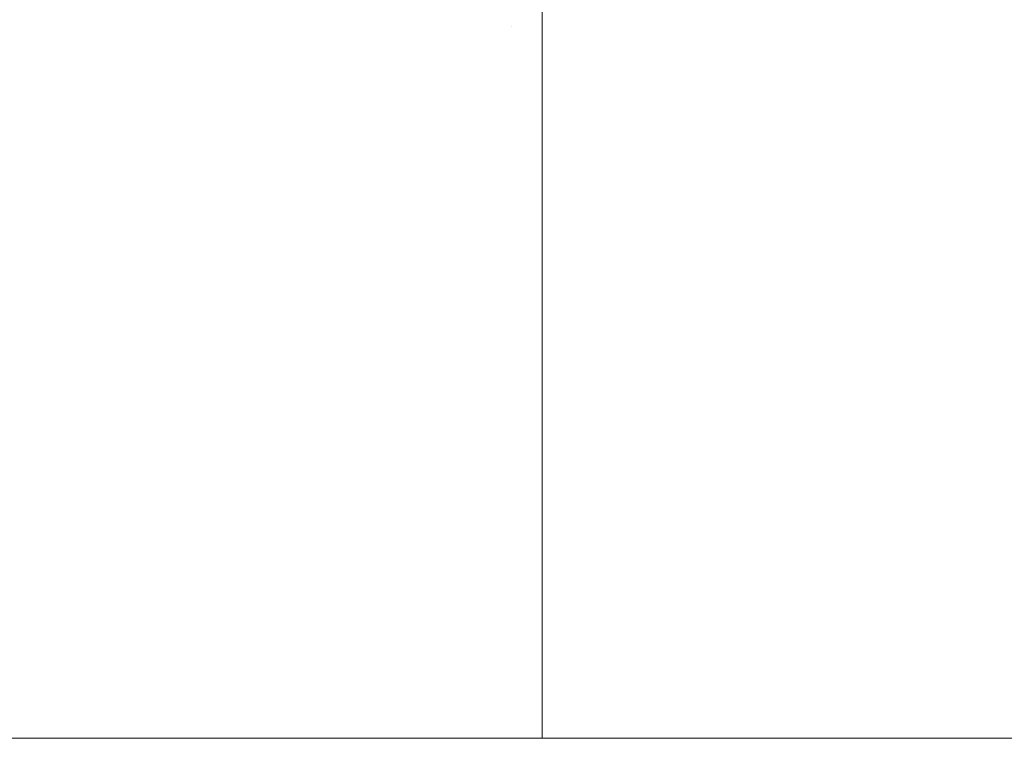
# Model space of a CAD drawing. Header units: centimetres. Extents: x -26 to 27.3, y -23.4 to -21.6.
# Tile 150 of 206: x 9.4905 to 9.526, y -21.6599 to -21.634. Entities that reach past the tile are written whole.
import ezdxf

# ---------------------------------------------------------------- set-up
doc = ezdxf.new("R2010")
doc.units = ezdxf.units.CM
doc.header["$LTSCALE"] = 2.54
doc.layers.add('Lucido design-1', color=7, linetype='Continuous')

# ---------------------------------------------------------------- blocks, each defined once
blk = doc.blocks.new('Gruppo-4-1')
at = {"color": 7, "linetype": 'Continuous', "lineweight": 9}
for points, invisible_edges in [([(9.492651, -21.63096, -10.176248), (9.493929, -21.630259, -10.176248), (9.495694, -21.63365, -10.177517), (9.494563, -21.634271, -10.177517)], 15), ([(9.505492, -21.630561, -10.177517), (9.506775, -21.630421, -10.177517), (9.507112, -21.634272, -10.178629), (9.505997, -21.634395, -10.178629)], 15), ([(9.506775, -21.630421, -10.177517), (9.508063, -21.630336, -10.177517), (9.508231, -21.634199, -10.178629), (9.507112, -21.634272, -10.178629)], 15), ([(9.508231, -21.634199, -10.178629), (9.508063, -21.630336, -10.177517), (9.509353, -21.630308, -10.177517), (9.509353, -21.634007, -10.178581)], 11), ([(27.209353, -21.630308, -10.177517), (27.209353, -21.634007, -10.178581), (9.509353, -21.634007, -10.178581), (9.509353, -21.630308, -10.177517)], 10), ([(-25.890647, -21.630601, -9.386376), (-25.890647, -21.63401, -9.385412), (27.209353, -21.63401, -9.385412), (27.209353, -21.630601, -9.386376)], 10), ([(9.502951, -21.631009, -10.177517), (9.504216, -21.630757, -10.177517), (9.504888, -21.634565, -10.178629), (9.503788, -21.634784, -10.178629)], 15), ([(9.504216, -21.630757, -10.177517), (9.505492, -21.630561, -10.177517), (9.505997, -21.634395, -10.178629), (9.504888, -21.634565, -10.178629)], 15), ([(9.491405, -21.631716, -10.176248), (9.492651, -21.63096, -10.176248), (9.494563, -21.634271, -10.177517), (9.49346, -21.63494, -10.177517)], 15), ([(9.501697, -21.631316, -10.177517), (9.502951, -21.631009, -10.177517), (9.503788, -21.634784, -10.178629), (9.502698, -21.635051, -10.178629)], 15), ([(9.500458, -21.631677, -10.177517), (9.501697, -21.631316, -10.177517), (9.502698, -21.635051, -10.178629), (9.501621, -21.635365, -10.178629)], 15), ([(9.490194, -21.632526, -10.176248), (9.491405, -21.631716, -10.176248), (9.49346, -21.63494, -10.177517), (9.492387, -21.635657, -10.177517)], 15), ([(9.499236, -21.632092, -10.177517), (9.500458, -21.631677, -10.177517), (9.501621, -21.635365, -10.178629), (9.500558, -21.635725, -10.178629)], 15), ([(9.498033, -21.63256, -10.177517), (9.499236, -21.632092, -10.177517), (9.500558, -21.635725, -10.178629), (9.499513, -21.636132, -10.178629)], 15), ([(9.489018, -21.633387, -10.176248), (9.490194, -21.632526, -10.176248), (9.492387, -21.635657, -10.177517), (9.491346, -21.636421, -10.177517)], 15), ([(9.496852, -21.633079, -10.177517), (9.498033, -21.63256, -10.177517), (9.499513, -21.636132, -10.178629), (9.498486, -21.636584, -10.178629)], 15), ([(9.495694, -21.63365, -10.177517), (9.496852, -21.633079, -10.177517), (9.498486, -21.636584, -10.178629), (9.49748, -21.63708, -10.178629)], 15), ([(9.487882, -21.6343, -10.176248), (9.489018, -21.633387, -10.176248), (9.491346, -21.636421, -10.177517), (9.490339, -21.637228, -10.177517)], 15), ([(9.494563, -21.634271, -10.177517), (9.495694, -21.63365, -10.177517), (9.49748, -21.63708, -10.178629), (9.496496, -21.63762, -10.178629)], 15), ([(27.209353, -21.634724, -9.38521), (27.209353, -21.63401, -9.385412), (-25.890647, -21.63401, -9.385412), (-25.890647, -21.634724, -9.38521)], 10), ([(9.49346, -21.63494, -10.177517), (9.494563, -21.634271, -10.177517), (9.496496, -21.63762, -10.178629), (9.495537, -21.638202, -10.178629)], 15), ([(9.505997, -21.634395, -10.178629), (9.507112, -21.634272, -10.178629), (9.507452, -21.638161, -10.179584), (9.506506, -21.638265, -10.179584)], 15), ([(9.507112, -21.634272, -10.178629), (9.508231, -21.634199, -10.178629), (9.508402, -21.638099, -10.179584), (9.507452, -21.638161, -10.179584)], 15), ([(9.509353, -21.634007, -10.178581), (9.509353, -21.634175, -10.178629), (9.508231, -21.634199, -10.178629)], 10), ([(9.508231, -21.634199, -10.178629), (9.509353, -21.634175, -10.178629), (9.509353, -21.638078, -10.179584), (9.508402, -21.638099, -10.179584)], 13), ([(9.509353, -21.634175, -10.178629), (9.509353, -21.634007, -10.178581), (27.209353, -21.634007, -10.178581), (27.209353, -21.634175, -10.178629)], 10), ([(9.509353, -21.638078, -10.179584), (9.509353, -21.634175, -10.178629), (27.209353, -21.634175, -10.178629), (27.209353, -21.638078, -10.179584)], 10), ([(9.503788, -21.634784, -10.178629), (9.504888, -21.634565, -10.178629), (9.505566, -21.638409, -10.179584), (9.504632, -21.638595, -10.179584)], 15), ([(9.504888, -21.634565, -10.178629), (9.505997, -21.634395, -10.178629), (9.506506, -21.638265, -10.179584), (9.505566, -21.638409, -10.179584)], 15), ([(-25.890647, -21.634724, -9.38521), (-25.890647, -21.638247, -9.384374), (27.209353, -21.638247, -9.384374), (27.209353, -21.634724, -9.38521)], 10), ([(9.492387, -21.635657, -10.177517), (9.49346, -21.63494, -10.177517), (9.495537, -21.638202, -10.178629), (9.494604, -21.638825, -10.178629)], 15), ([(9.501621, -21.635365, -10.178629), (9.502698, -21.635051, -10.178629), (9.503708, -21.638821, -10.179584), (9.502795, -21.639087, -10.179584)], 15), ([(9.502698, -21.635051, -10.178629), (9.503788, -21.634784, -10.178629), (9.504632, -21.638595, -10.179584), (9.503708, -21.638821, -10.179584)], 15), ([(9.500558, -21.635725, -10.178629), (9.501621, -21.635365, -10.178629), (9.502795, -21.639087, -10.179584), (9.501894, -21.639393, -10.179584)], 15), ([(9.491346, -21.636421, -10.177517), (9.492387, -21.635657, -10.177517), (9.494604, -21.638825, -10.178629), (9.4937, -21.639488, -10.178629)], 15), ([(9.499513, -21.636132, -10.178629), (9.500558, -21.635725, -10.178629), (9.501894, -21.639393, -10.179584), (9.501007, -21.639738, -10.179584)], 15), ([(9.490339, -21.637228, -10.177517), (9.491346, -21.636421, -10.177517), (9.4937, -21.639488, -10.178629), (9.492825, -21.64019, -10.178629)], 15), ([(9.498486, -21.636584, -10.178629), (9.499513, -21.636132, -10.178629), (9.501007, -21.639738, -10.179584), (9.500136, -21.640121, -10.179584)], 15), ([(9.49748, -21.63708, -10.178629), (9.498486, -21.636584, -10.178629), (9.500136, -21.640121, -10.179584), (9.499282, -21.640542, -10.179584)], 15), ([(9.496496, -21.63762, -10.178629), (9.49748, -21.63708, -10.178629), (9.499282, -21.640542, -10.179584), (9.498448, -21.641, -10.179584)], 15), ([(9.489369, -21.638079, -10.177517), (9.490339, -21.637228, -10.177517), (9.492825, -21.64019, -10.178629), (9.491981, -21.64093, -10.178629)], 15), ([(9.495537, -21.638202, -10.178629), (9.496496, -21.63762, -10.178629), (9.498448, -21.641, -10.179584), (9.497634, -21.641494, -10.179584)], 15), ([(27.209353, -21.638899, -9.384219), (27.209353, -21.638247, -9.384374), (-25.890647, -21.638247, -9.384374), (-25.890647, -21.638899, -9.384219)], 10), ([(9.488437, -21.638972, -10.177517), (9.489369, -21.638079, -10.177517), (9.491981, -21.64093, -10.178629), (9.491171, -21.641706, -10.178629)], 15), ([(9.494604, -21.638825, -10.178629), (9.495537, -21.638202, -10.178629), (9.497634, -21.641494, -10.179584), (9.496843, -21.642022, -10.179584)], 15), ([(9.506506, -21.638265, -10.179584), (9.507452, -21.638161, -10.179584), (9.507795, -21.64208, -10.180381), (9.50702, -21.642164, -10.180381)], 15), ([(9.507452, -21.638161, -10.179584), (9.508402, -21.638099, -10.179584), (9.508573, -21.642029, -10.180381), (9.507795, -21.64208, -10.180381)], 15), ([(9.508402, -21.638099, -10.179584), (9.509353, -21.638078, -10.179584), (9.509353, -21.638245, -10.179618)], 9), ([(9.509353, -21.638245, -10.179618), (9.509353, -21.642011, -10.180381), (9.508573, -21.642029, -10.180381), (9.508402, -21.638099, -10.179584)], 14), ([(27.209353, -21.638078, -10.179584), (27.209353, -21.638245, -10.179618), (9.509353, -21.638245, -10.179618), (9.509353, -21.638078, -10.179584)], 10), ([(9.509353, -21.642011, -10.180381), (9.509353, -21.638245, -10.179618), (27.209353, -21.638245, -10.179618), (27.209353, -21.642011, -10.180381)], 10), ([(9.503708, -21.638821, -10.179584), (9.504632, -21.638595, -10.179584), (9.505484, -21.642435, -10.180381), (9.504726, -21.642621, -10.180381)], 15), ([(9.504632, -21.638595, -10.179584), (9.505566, -21.638409, -10.179584), (9.506249, -21.642283, -10.180381), (9.505484, -21.642435, -10.180381)], 15), ([(9.505566, -21.638409, -10.179584), (9.506506, -21.638265, -10.179584), (9.50702, -21.642164, -10.180381), (9.506249, -21.642283, -10.180381)], 15), ([(-25.890647, -21.638899, -9.384219), (-25.890647, -21.642525, -9.383522), (27.209353, -21.642525, -9.383522), (27.209353, -21.638899, -9.384219)], 10), ([(9.4937, -21.639488, -10.178629), (9.494604, -21.638825, -10.178629), (9.496843, -21.642022, -10.179584), (9.496076, -21.642585, -10.179584)], 15), ([(9.502795, -21.639087, -10.179584), (9.503708, -21.638821, -10.179584), (9.504726, -21.642621, -10.180381), (9.503977, -21.642839, -10.180381)], 15), ([(9.487544, -21.639904, -10.177517), (9.488437, -21.638972, -10.177517), (9.491171, -21.641706, -10.178629), (9.490395, -21.642516, -10.178629)], 15), ([(9.501894, -21.639393, -10.179584), (9.502795, -21.639087, -10.179584), (9.503977, -21.642839, -10.180381), (9.503239, -21.64309, -10.180381)], 15), ([(9.492825, -21.64019, -10.178629), (9.4937, -21.639488, -10.178629), (9.496076, -21.642585, -10.179584), (9.495334, -21.643181, -10.179584)], 15), ([(9.501007, -21.639738, -10.179584), (9.501894, -21.639393, -10.179584), (9.503239, -21.64309, -10.180381), (9.502512, -21.643372, -10.180381)], 15), ([(9.500136, -21.640121, -10.179584), (9.501007, -21.639738, -10.179584), (9.502512, -21.643372, -10.180381), (9.501798, -21.643686, -10.180381)], 15), ([(9.491981, -21.64093, -10.178629), (9.492825, -21.64019, -10.178629), (9.495334, -21.643181, -10.179584), (9.494618, -21.643808, -10.179584)], 15), ([(9.499282, -21.640542, -10.179584), (9.500136, -21.640121, -10.179584), (9.501798, -21.643686, -10.180381), (9.501099, -21.644031, -10.180381)], 15), ([(9.498448, -21.641, -10.179584), (9.499282, -21.640542, -10.179584), (9.501099, -21.644031, -10.180381), (9.500415, -21.644406, -10.180381)], 15), ([(9.491171, -21.641706, -10.178629), (9.491981, -21.64093, -10.178629), (9.494618, -21.643808, -10.179584), (9.493931, -21.644466, -10.179584)], 15), ([(9.497634, -21.641494, -10.179584), (9.498448, -21.641, -10.179584), (9.500415, -21.644406, -10.180381), (9.499748, -21.644811, -10.180381)], 15), ([(9.490395, -21.642516, -10.178629), (9.491171, -21.641706, -10.178629), (9.493931, -21.644466, -10.179584), (9.493273, -21.645153, -10.179584)], 15), ([(9.496843, -21.642022, -10.179584), (9.497634, -21.641494, -10.179584), (9.499748, -21.644811, -10.180381), (9.499099, -21.645244, -10.180381)], 15), ([(9.496076, -21.642585, -10.179584), (9.496843, -21.642022, -10.179584), (9.499099, -21.645244, -10.180381), (9.49847, -21.645706, -10.180381)], 15), ([(9.506249, -21.642283, -10.180381), (9.50702, -21.642164, -10.180381), (9.507536, -21.646088, -10.181018), (9.506936, -21.64618, -10.181018)], 15), ([(9.50702, -21.642164, -10.180381), (9.507795, -21.64208, -10.180381), (9.50814, -21.646022, -10.181018), (9.507536, -21.646088, -10.181018)], 15), ([(9.507795, -21.64208, -10.180381), (9.508573, -21.642029, -10.180381), (9.508746, -21.645982, -10.181018), (9.50814, -21.646022, -10.181018)], 15), ([(9.508573, -21.642029, -10.180381), (9.509353, -21.642011, -10.180381), (9.509353, -21.642525, -10.180463)], 9), ([(9.509353, -21.642525, -10.180463), (9.509353, -21.645969, -10.181018), (9.508746, -21.645982, -10.181018), (9.508573, -21.642029, -10.180381)], 14), ([(27.209353, -21.642011, -10.180381), (27.209353, -21.642525, -10.180463), (9.509353, -21.642525, -10.180463), (9.509353, -21.642011, -10.180381)], 10), ([(9.489655, -21.64336, -10.178629), (9.490395, -21.642516, -10.178629), (9.493273, -21.645153, -10.179584), (9.492646, -21.645869, -10.179584)], 15), ([(9.504726, -21.642621, -10.180381), (9.505484, -21.642435, -10.180381), (9.50634, -21.646299, -10.181018), (9.50575, -21.646443, -10.181018)], 15), ([(9.505484, -21.642435, -10.180381), (9.506249, -21.642283, -10.180381), (9.506936, -21.64618, -10.181018), (9.50634, -21.646299, -10.181018)], 15), ([(27.209353, -21.64312, -9.383407), (27.209353, -21.642525, -9.383522), (-25.890647, -21.642525, -9.383522), (-25.890647, -21.64312, -9.383407)], 10), ([(9.495334, -21.643181, -10.179584), (9.496076, -21.642585, -10.179584), (9.49847, -21.645706, -10.180381), (9.497862, -21.646194, -10.180381)], 15), ([(9.503239, -21.64309, -10.180381), (9.503977, -21.642839, -10.180381), (9.505167, -21.646613, -10.181018), (9.504592, -21.646808, -10.181018)], 15), ([(9.503977, -21.642839, -10.180381), (9.504726, -21.642621, -10.180381), (9.50575, -21.646443, -10.181018), (9.505167, -21.646613, -10.181018)], 15), ([(9.509353, -21.645969, -10.181018), (9.509353, -21.642525, -10.180463), (27.209353, -21.642525, -10.180463), (27.209353, -21.645969, -10.181018)], 10), ([(-25.890647, -21.64312, -9.383407), (-25.890647, -21.646837, -9.382857), (27.209353, -21.646837, -9.382857), (27.209353, -21.64312, -9.383407)], 10), ([(9.494618, -21.643808, -10.179584), (9.495334, -21.643181, -10.179584), (9.497862, -21.646194, -10.180381), (9.497276, -21.646708, -10.180381)], 15), ([(9.502512, -21.643372, -10.180381), (9.503239, -21.64309, -10.180381), (9.504592, -21.646808, -10.181018), (9.504026, -21.647028, -10.181018)], 15), ([(9.488953, -21.644235, -10.178629), (9.489655, -21.64336, -10.178629), (9.492646, -21.645869, -10.179584), (9.49205, -21.646611, -10.179584)], 15), ([(9.501798, -21.643686, -10.180381), (9.502512, -21.643372, -10.180381), (9.504026, -21.647028, -10.181018), (9.50347, -21.647273, -10.181018)], 15), ([(9.493931, -21.644466, -10.179584), (9.494618, -21.643808, -10.179584), (9.497276, -21.646708, -10.180381), (9.496712, -21.647247, -10.180381)], 15), ([(9.501099, -21.644031, -10.180381), (9.501798, -21.643686, -10.180381), (9.50347, -21.647273, -10.181018), (9.502926, -21.647541, -10.181018)], 15), ([(9.48829, -21.645139, -10.178629), (9.488953, -21.644235, -10.178629), (9.49205, -21.646611, -10.179584), (9.491487, -21.647378, -10.179584)], 15), ([(9.500415, -21.644406, -10.180381), (9.501099, -21.644031, -10.180381), (9.502926, -21.647541, -10.181018), (9.502393, -21.647834, -10.181018)], 15), ([(9.493273, -21.645153, -10.179584), (9.493931, -21.644466, -10.179584), (9.496712, -21.647247, -10.180381), (9.496173, -21.647811, -10.180381)], 15), ([(9.499748, -21.644811, -10.180381), (9.500415, -21.644406, -10.180381), (9.502393, -21.647834, -10.181018), (9.501874, -21.648149, -10.181018)], 15), ([(9.499099, -21.645244, -10.180381), (9.499748, -21.644811, -10.180381), (9.501874, -21.648149, -10.181018), (9.501369, -21.648486, -10.181018)], 15), ([(9.487667, -21.646072, -10.178629), (9.48829, -21.645139, -10.178629), (9.491487, -21.647378, -10.179584), (9.490959, -21.648169, -10.179584)], 15), ([(9.492646, -21.645869, -10.179584), (9.493273, -21.645153, -10.179584), (9.496173, -21.647811, -10.180381), (9.495659, -21.648397, -10.180381)], 15), ([(9.49847, -21.645706, -10.180381), (9.499099, -21.645244, -10.180381), (9.501369, -21.648486, -10.181018), (9.500879, -21.648845, -10.181018)], 15), ([(9.497862, -21.646194, -10.180381), (9.49847, -21.645706, -10.180381), (9.500879, -21.648845, -10.181018), (9.500406, -21.649225, -10.181018)], 15), ([(9.487085, -21.647031, -10.178629), (9.487667, -21.646072, -10.178629), (9.490959, -21.648169, -10.179584), (9.490465, -21.648983, -10.179584)], 15), ([(9.49205, -21.646611, -10.179584), (9.492646, -21.645869, -10.179584), (9.495659, -21.648397, -10.180381), (9.495171, -21.649005, -10.180381)], 15), ([(9.507536, -21.646088, -10.181018), (9.50814, -21.646022, -10.181018), (9.508486, -21.649981, -10.181496), (9.508055, -21.650028, -10.181496)], 15), ([(9.50814, -21.646022, -10.181018), (9.508746, -21.645982, -10.181018), (9.508919, -21.649952, -10.181496), (9.508486, -21.649981, -10.181496)], 15), ([(9.508746, -21.645982, -10.181018), (9.509353, -21.645969, -10.181018), (9.509353, -21.646837, -10.181123)], 9), ([(9.509353, -21.646837, -10.181123), (9.509353, -21.649943, -10.181496), (9.508919, -21.649952, -10.181496), (9.508746, -21.645982, -10.181018)], 14), ([(27.209353, -21.645969, -10.181018), (27.209353, -21.646837, -10.181123), (9.509353, -21.646837, -10.181123), (9.509353, -21.645969, -10.181018)], 10), ([(9.497276, -21.646708, -10.180381), (9.497862, -21.646194, -10.180381), (9.500406, -21.649225, -10.181018), (9.499949, -21.649626, -10.181018)], 15), ([(9.50575, -21.646443, -10.181018), (9.50634, -21.646299, -10.181018), (9.5072, -21.650179, -10.181496), (9.506779, -21.650282, -10.181496)], 15), ([(9.50634, -21.646299, -10.181018), (9.506936, -21.64618, -10.181018), (9.507626, -21.650094, -10.181496), (9.5072, -21.650179, -10.181496)], 15), ([(9.506936, -21.64618, -10.181018), (9.507536, -21.646088, -10.181018), (9.508055, -21.650028, -10.181496), (9.507626, -21.650094, -10.181496)], 15), ([(9.491487, -21.647378, -10.179584), (9.49205, -21.646611, -10.179584), (9.495171, -21.649005, -10.180381), (9.494709, -21.649634, -10.180381)], 15), ([(9.496712, -21.647247, -10.180381), (9.497276, -21.646708, -10.180381), (9.499949, -21.649626, -10.181018), (9.499511, -21.650046, -10.181018)], 15), ([(9.504592, -21.646808, -10.181018), (9.505167, -21.646613, -10.181018), (9.506362, -21.650403, -10.181496), (9.505952, -21.650543, -10.181496)], 15), ([(9.505167, -21.646613, -10.181018), (9.50575, -21.646443, -10.181018), (9.506779, -21.650282, -10.181496), (9.506362, -21.650403, -10.181496)], 15), ([(27.209353, -21.647379, -9.382777), (27.209353, -21.646837, -9.382857), (-25.890647, -21.646837, -9.382857), (-25.890647, -21.647379, -9.382777)], 10), ([(9.50347, -21.647273, -10.181018), (9.504026, -21.647028, -10.181018), (9.505547, -21.6507, -10.181496), (9.50515, -21.650875, -10.181496)], 15), ([(9.504026, -21.647028, -10.181018), (9.504592, -21.646808, -10.181018), (9.505952, -21.650543, -10.181496), (9.505547, -21.6507, -10.181496)], 15), ([(9.509353, -21.649943, -10.181496), (9.509353, -21.646837, -10.181123), (27.209353, -21.646837, -10.181123), (27.209353, -21.649943, -10.181496)], 10), ([(-25.890647, -21.647379, -9.382777), (-25.890647, -21.651173, -9.382382), (27.209353, -21.651173, -9.382382), (27.209353, -21.647379, -9.382777)], 10), ([(9.490959, -21.648169, -10.179584), (9.491487, -21.647378, -10.179584), (9.494709, -21.649634, -10.180381), (9.494276, -21.650283, -10.180381)], 15), ([(9.496173, -21.647811, -10.180381), (9.496712, -21.647247, -10.180381), (9.499511, -21.650046, -10.181018), (9.499091, -21.650484, -10.181018)], 15), ([(9.502926, -21.647541, -10.181018), (9.50347, -21.647273, -10.181018), (9.50515, -21.650875, -10.181496), (9.504761, -21.651067, -10.181496)], 15), ([(9.495659, -21.648397, -10.180381), (9.496173, -21.647811, -10.180381), (9.499091, -21.650484, -10.181018), (9.49869, -21.650941, -10.181018)], 15), ([(9.501874, -21.648149, -10.181018), (9.502393, -21.647834, -10.181018), (9.50438, -21.651275, -10.181496), (9.504009, -21.6515, -10.181496)], 15), ([(9.502393, -21.647834, -10.181018), (9.502926, -21.647541, -10.181018), (9.504761, -21.651067, -10.181496), (9.50438, -21.651275, -10.181496)], 15), ([(9.490465, -21.648983, -10.179584), (9.490959, -21.648169, -10.179584), (9.494276, -21.650283, -10.180381), (9.493871, -21.65095, -10.180381)], 15), ([(9.501369, -21.648486, -10.181018), (9.501874, -21.648149, -10.181018), (9.504009, -21.6515, -10.181496), (9.503649, -21.651741, -10.181496)], 15), ([(9.495171, -21.649005, -10.180381), (9.495659, -21.648397, -10.180381), (9.49869, -21.650941, -10.181018), (9.49831, -21.651414, -10.181018)], 15), ([(9.500879, -21.648845, -10.181018), (9.501369, -21.648486, -10.181018), (9.503649, -21.651741, -10.181496), (9.503299, -21.651998, -10.181496)], 15), ([(9.500406, -21.649225, -10.181018), (9.500879, -21.648845, -10.181018), (9.503299, -21.651998, -10.181496), (9.50296, -21.65227, -10.181496)], 15), ([(9.490007, -21.649817, -10.179584), (9.490465, -21.648983, -10.179584), (9.493871, -21.65095, -10.180381), (9.493496, -21.651634, -10.180381)], 15), ([(9.494709, -21.649634, -10.180381), (9.495171, -21.649005, -10.180381), (9.49831, -21.651414, -10.181018), (9.497951, -21.651904, -10.181018)], 15), ([(9.499949, -21.649626, -10.181018), (9.500406, -21.649225, -10.181018), (9.50296, -21.65227, -10.181496), (9.502634, -21.652556, -10.181496)], 15), ([(9.499511, -21.650046, -10.181018), (9.499949, -21.649626, -10.181018), (9.502634, -21.652556, -10.181496), (9.502321, -21.652856, -10.181496)], 15), ([(9.489586, -21.650671, -10.179584), (9.490007, -21.649817, -10.179584), (9.493496, -21.651634, -10.180381), (9.493151, -21.652333, -10.180381)], 15), ([(9.494276, -21.650283, -10.180381), (9.494709, -21.649634, -10.180381), (9.497951, -21.651904, -10.181018), (9.497614, -21.652409, -10.181018)], 15), ([(9.508055, -21.650028, -10.181496), (9.508486, -21.649981, -10.181496), (9.508834, -21.65395, -10.181814), (9.508575, -21.653978, -10.181814)], 15), ([(9.508486, -21.649981, -10.181496), (9.508919, -21.649952, -10.181496), (9.509093, -21.653933, -10.181814), (9.508834, -21.65395, -10.181814)], 15), ([(9.508919, -21.649952, -10.181496), (9.509353, -21.649943, -10.181496), (9.509353, -21.651174, -10.181594)], 9), ([(9.509353, -21.651174, -10.181594), (9.509353, -21.653927, -10.181814), (9.509093, -21.653933, -10.181814), (9.508919, -21.649952, -10.181496)], 14), ([(27.209353, -21.649943, -10.181496), (27.209353, -21.651174, -10.181594), (9.509353, -21.651174, -10.181594), (9.509353, -21.649943, -10.181496)], 10), ([(9.493871, -21.65095, -10.180381), (9.494276, -21.650283, -10.180381), (9.497614, -21.652409, -10.181018), (9.497299, -21.652928, -10.181018)], 15), ([(9.499091, -21.650484, -10.181018), (9.499511, -21.650046, -10.181018), (9.502321, -21.652856, -10.181496), (9.502021, -21.653169, -10.181496)], 15), ([(9.506362, -21.650403, -10.181496), (9.506779, -21.650282, -10.181496), (9.50781, -21.654131, -10.181814), (9.507561, -21.654203, -10.181814)], 15), ([(9.506779, -21.650282, -10.181496), (9.5072, -21.650179, -10.181496), (9.508063, -21.654069, -10.181814), (9.50781, -21.654131, -10.181814)], 15), ([(9.5072, -21.650179, -10.181496), (9.507626, -21.650094, -10.181496), (9.508318, -21.654018, -10.181814), (9.508063, -21.654069, -10.181814)], 15), ([(9.507626, -21.650094, -10.181496), (9.508055, -21.650028, -10.181496), (9.508575, -21.653978, -10.181814), (9.508318, -21.654018, -10.181814)], 15), ([(9.489203, -21.651542, -10.179584), (9.489586, -21.650671, -10.179584), (9.493151, -21.652333, -10.180381), (9.492837, -21.653047, -10.180381)], 15), ([(9.49869, -21.650941, -10.181018), (9.499091, -21.650484, -10.181018), (9.502021, -21.653169, -10.181496), (9.501735, -21.653495, -10.181496)], 15), ([(9.505547, -21.6507, -10.181496), (9.505952, -21.650543, -10.181496), (9.507314, -21.654287, -10.181814), (9.507072, -21.654381, -10.181814)], 15), ([(9.505952, -21.650543, -10.181496), (9.506362, -21.650403, -10.181496), (9.507561, -21.654203, -10.181814), (9.507314, -21.654287, -10.181814)], 15), ([(9.493496, -21.651634, -10.180381), (9.493871, -21.65095, -10.180381), (9.497299, -21.652928, -10.181018), (9.497006, -21.653461, -10.181018)], 15), ([(9.49831, -21.651414, -10.181018), (9.49869, -21.650941, -10.181018), (9.501735, -21.653495, -10.181496), (9.501463, -21.653834, -10.181496)], 15), ([(9.504761, -21.651067, -10.181496), (9.50515, -21.650875, -10.181496), (9.506834, -21.654486, -10.181814), (9.506601, -21.654601, -10.181814)], 15), ([(9.50515, -21.650875, -10.181496), (9.505547, -21.6507, -10.181496), (9.507072, -21.654381, -10.181814), (9.506834, -21.654486, -10.181814)], 15), ([(27.209353, -21.651669, -9.38233), (27.209353, -21.651173, -9.382382), (-25.890647, -21.651173, -9.382382), (-25.890647, -21.651669, -9.38233)], 10), ([(9.504009, -21.6515, -10.181496), (9.50438, -21.651275, -10.181496), (9.506373, -21.654726, -10.181814), (9.50615, -21.654861, -10.181814)], 15), ([(9.50438, -21.651275, -10.181496), (9.504761, -21.651067, -10.181496), (9.506601, -21.654601, -10.181814), (9.506373, -21.654726, -10.181814)], 15), ([(9.509353, -21.653927, -10.181814), (9.509353, -21.651174, -10.181594), (27.209353, -21.651174, -10.181594), (27.209353, -21.653927, -10.181814)], 10), ([(-25.890647, -21.651669, -9.38233), (-25.890647, -21.655527, -9.382095), (27.209353, -21.655527, -9.382095), (27.209353, -21.651669, -9.38233)], 10), ([(9.488858, -21.652429, -10.179584), (9.489203, -21.651542, -10.179584), (9.492837, -21.653047, -10.180381), (9.492555, -21.653774, -10.180381)], 15), ([(9.493151, -21.652333, -10.180381), (9.493496, -21.651634, -10.180381), (9.497006, -21.653461, -10.181018), (9.496738, -21.654005, -10.181018)], 15), ([(9.497951, -21.651904, -10.181018), (9.49831, -21.651414, -10.181018), (9.501463, -21.653834, -10.181496), (9.501206, -21.654184, -10.181496)], 15), ([(9.503299, -21.651998, -10.181496), (9.503649, -21.651741, -10.181496), (9.505934, -21.655005, -10.181814), (9.505724, -21.655159, -10.181814)], 15), ([(9.503649, -21.651741, -10.181496), (9.504009, -21.6515, -10.181496), (9.50615, -21.654861, -10.181814), (9.505934, -21.655005, -10.181814)], 15), ([(9.497614, -21.652409, -10.181018), (9.497951, -21.651904, -10.181018), (9.501206, -21.654184, -10.181496), (9.500965, -21.654544, -10.181496)], 15), ([(9.50296, -21.65227, -10.181496), (9.503299, -21.651998, -10.181496), (9.505724, -21.655159, -10.181814), (9.505522, -21.655322, -10.181814)], 15), ([(9.488552, -21.65333, -10.179584), (9.488858, -21.652429, -10.179584), (9.492555, -21.653774, -10.180381), (9.492304, -21.654512, -10.180381)], 15), ([(9.492837, -21.653047, -10.180381), (9.493151, -21.652333, -10.180381), (9.496738, -21.654005, -10.181018), (9.496493, -21.654561, -10.181018)], 15), ([(9.497299, -21.652928, -10.181018), (9.497614, -21.652409, -10.181018), (9.500965, -21.654544, -10.181496), (9.50074, -21.654915, -10.181496)], 15), ([(9.502634, -21.652556, -10.181496), (9.50296, -21.65227, -10.181496), (9.505522, -21.655322, -10.181814), (9.505326, -21.655493, -10.181814)], 15), ([(9.502321, -21.652856, -10.181496), (9.502634, -21.652556, -10.181496), (9.505326, -21.655493, -10.181814), (9.505138, -21.655673, -10.181814)], 15), ([(9.492555, -21.653774, -10.180381), (9.492837, -21.653047, -10.180381), (9.496493, -21.654561, -10.181018), (9.496273, -21.655127, -10.181018)], 15), ([(9.497006, -21.653461, -10.181018), (9.497299, -21.652928, -10.181018), (9.50074, -21.654915, -10.181496), (9.500532, -21.655296, -10.181496)], 15), ([(9.501735, -21.653495, -10.181496), (9.502021, -21.653169, -10.181496), (9.504958, -21.655861, -10.181814), (9.504787, -21.656057, -10.181814)], 15), ([(9.502021, -21.653169, -10.181496), (9.502321, -21.652856, -10.181496), (9.505138, -21.655673, -10.181814), (9.504958, -21.655861, -10.181814)], 15), ([(9.488286, -21.654243, -10.179584), (9.488552, -21.65333, -10.179584), (9.492304, -21.654512, -10.180381), (9.492086, -21.655261, -10.180381)], 15), ([(9.496738, -21.654005, -10.181018), (9.497006, -21.653461, -10.181018), (9.500532, -21.655296, -10.181496), (9.50034, -21.655685, -10.181496)], 15), ([(9.501463, -21.653834, -10.181496), (9.501735, -21.653495, -10.181496), (9.504787, -21.656057, -10.181814), (9.504624, -21.656259, -10.181814)], 15), ([(9.492304, -21.654512, -10.180381), (9.492555, -21.653774, -10.180381), (9.496273, -21.655127, -10.181018), (9.496078, -21.655702, -10.181018)], 15), ([(9.501206, -21.654184, -10.181496), (9.501463, -21.653834, -10.181496), (9.504624, -21.656259, -10.181814), (9.50447, -21.656469, -10.181814)], 15), ([(9.48806, -21.655167, -10.179584), (9.488286, -21.654243, -10.179584), (9.492086, -21.655261, -10.180381), (9.4919, -21.656019, -10.180381)], 15), ([(9.496493, -21.654561, -10.181018), (9.496738, -21.654005, -10.181018), (9.50034, -21.655685, -10.181496), (9.500165, -21.656082, -10.181496)], 15), ([(9.500965, -21.654544, -10.181496), (9.501206, -21.654184, -10.181496), (9.50447, -21.656469, -10.181814), (9.504326, -21.656685, -10.181814)], 15), ([(9.507314, -21.654287, -10.181814), (9.507561, -21.654203, -10.181814), (9.50876, -21.658007, -10.181972), (9.508679, -21.658035, -10.181972)], 15), ([(9.507561, -21.654203, -10.181814), (9.50781, -21.654131, -10.181814), (9.508843, -21.657983, -10.181972), (9.50876, -21.658007, -10.181972)], 15), ([(9.50781, -21.654131, -10.181814), (9.508063, -21.654069, -10.181814), (9.508926, -21.657963, -10.181972), (9.508843, -21.657983, -10.181972)], 15), ([(9.508063, -21.654069, -10.181814), (9.508318, -21.654018, -10.181814), (9.509011, -21.657946, -10.181972), (9.508926, -21.657963, -10.181972)], 15), ([(9.508318, -21.654018, -10.181814), (9.508575, -21.653978, -10.181814), (9.509096, -21.657933, -10.181972), (9.509011, -21.657946, -10.181972)], 15), ([(9.508575, -21.653978, -10.181814), (9.508834, -21.65395, -10.181814), (9.509181, -21.657923, -10.181972), (9.509096, -21.657933, -10.181972)], 15), ([(9.508834, -21.65395, -10.181814), (9.509093, -21.653933, -10.181814), (9.509267, -21.657918, -10.181972), (9.509181, -21.657923, -10.181972)], 15), ([(9.509093, -21.653933, -10.181814), (9.509353, -21.653927, -10.181814), (9.509353, -21.655527, -10.181877)], 9), ([(9.509353, -21.655527, -10.181877), (9.509353, -21.657916, -10.181972), (9.509267, -21.657918, -10.181972), (9.509093, -21.653933, -10.181814)], 14), ([(27.209353, -21.653927, -10.181814), (27.209353, -21.655527, -10.181877), (9.509353, -21.655527, -10.181877), (9.509353, -21.653927, -10.181814)], 10), ([(9.492086, -21.655261, -10.180381), (9.492304, -21.654512, -10.180381), (9.496078, -21.655702, -10.181018), (9.495908, -21.656285, -10.181018)], 15), ([(9.496273, -21.655127, -10.181018), (9.496493, -21.654561, -10.181018), (9.500165, -21.656082, -10.181496), (9.500008, -21.656487, -10.181496)], 15), ([(9.50074, -21.654915, -10.181496), (9.500965, -21.654544, -10.181496), (9.504326, -21.656685, -10.181814), (9.504191, -21.656908, -10.181814)], 15), ([(9.506601, -21.654601, -10.181814), (9.506834, -21.654486, -10.181814), (9.50852, -21.658101, -10.181972), (9.508442, -21.658139, -10.181972)], 15), ([(9.506834, -21.654486, -10.181814), (9.507072, -21.654381, -10.181814), (9.508598, -21.658066, -10.181972), (9.50852, -21.658101, -10.181972)], 15), ([(9.507072, -21.654381, -10.181814), (9.507314, -21.654287, -10.181814), (9.508679, -21.658035, -10.181972), (9.508598, -21.658066, -10.181972)], 15), ([(9.500532, -21.655296, -10.181496), (9.50074, -21.654915, -10.181496), (9.504191, -21.656908, -10.181814), (9.504066, -21.657136, -10.181814)], 15), ([(9.505934, -21.655005, -10.181814), (9.50615, -21.654861, -10.181814), (9.508293, -21.658225, -10.181972), (9.508222, -21.658273, -10.181972)], 15), ([(9.50615, -21.654861, -10.181814), (9.506373, -21.654726, -10.181814), (9.508367, -21.65818, -10.181972), (9.508293, -21.658225, -10.181972)], 15), ([(9.506373, -21.654726, -10.181814), (9.506601, -21.654601, -10.181814), (9.508442, -21.658139, -10.181972), (9.508367, -21.65818, -10.181972)], 15), ([(9.487874, -21.656101, -10.179584), (9.48806, -21.655167, -10.179584), (9.4919, -21.656019, -10.180381), (9.491748, -21.656784, -10.180381)], 15), ([(9.4919, -21.656019, -10.180381), (9.492086, -21.655261, -10.180381), (9.495908, -21.656285, -10.181018), (9.495764, -21.656875, -10.181018)], 15), ([(9.496078, -21.655702, -10.181018), (9.496273, -21.655127, -10.181018), (9.500008, -21.656487, -10.181496), (9.499868, -21.656897, -10.181496)], 15), ([(9.50034, -21.655685, -10.181496), (9.500532, -21.655296, -10.181496), (9.504066, -21.657136, -10.181814), (9.503951, -21.657369, -10.181814)], 15), ([(9.505522, -21.655322, -10.181814), (9.505724, -21.655159, -10.181814), (9.508152, -21.658323, -10.181972), (9.508085, -21.658377, -10.181972)], 15), ([(9.505724, -21.655159, -10.181814), (9.505934, -21.655005, -10.181814), (9.508222, -21.658273, -10.181972), (9.508152, -21.658323, -10.181972)], 15), ([(27.209353, -21.655972, -9.382068), (27.209353, -21.655527, -9.382095), (-25.890647, -21.655527, -9.382095), (-25.890647, -21.655972, -9.382068)], 10), ([(9.505138, -21.655673, -10.181814), (9.505326, -21.655493, -10.181814), (9.508021, -21.658434, -10.181972), (9.507959, -21.658494, -10.181972)], 15), ([(9.505326, -21.655493, -10.181814), (9.505522, -21.655322, -10.181814), (9.508085, -21.658377, -10.181972), (9.508021, -21.658434, -10.181972)], 15), ([(9.509353, -21.657916, -10.181972), (9.509353, -21.655527, -10.181877), (27.209353, -21.655527, -10.181877), (27.209353, -21.657916, -10.181972)], 10), ([(-25.890647, -21.655972, -9.382068), (-25.890647, -21.659888, -9.381992), (27.209353, -21.659888, -9.381992), (27.209353, -21.655972, -9.382068)], 8), ([(9.491748, -21.656784, -10.180381), (9.4919, -21.656019, -10.180381), (9.495764, -21.656875, -10.181018), (9.495645, -21.657471, -10.181018)], 15), ([(9.495908, -21.656285, -10.181018), (9.496078, -21.655702, -10.181018), (9.499868, -21.656897, -10.181496), (9.499747, -21.657314, -10.181496)], 15), ([(9.500165, -21.656082, -10.181496), (9.50034, -21.655685, -10.181496), (9.503951, -21.657369, -10.181814), (9.503846, -21.657607, -10.181814)], 15), ([(9.504787, -21.656057, -10.181814), (9.504958, -21.655861, -10.181814), (9.507899, -21.658556, -10.181972), (9.507842, -21.65862, -10.181972)], 15), ([(9.504958, -21.655861, -10.181814), (9.505138, -21.655673, -10.181814), (9.507959, -21.658494, -10.181972), (9.507899, -21.658556, -10.181972)], 15), ([(9.48773, -21.657041, -10.179584), (9.487874, -21.656101, -10.179584), (9.491748, -21.656784, -10.180381), (9.491629, -21.657555, -10.180381)], 15), ([(9.495764, -21.656875, -10.181018), (9.495908, -21.656285, -10.181018), (9.499747, -21.657314, -10.181496), (9.499644, -21.657735, -10.181496)], 15), ([(9.500008, -21.656487, -10.181496), (9.500165, -21.656082, -10.181496), (9.503846, -21.657607, -10.181814), (9.503752, -21.657849, -10.181814)], 15), ([(9.50447, -21.656469, -10.181814), (9.504624, -21.656259, -10.181814), (9.507788, -21.658687, -10.181972), (9.507738, -21.658757, -10.181972)], 15), ([(9.504624, -21.656259, -10.181814), (9.504787, -21.656057, -10.181814), (9.507842, -21.65862, -10.181972), (9.507788, -21.658687, -10.181972)], 15), ([(9.499868, -21.656897, -10.181496), (9.500008, -21.656487, -10.181496), (9.503752, -21.657849, -10.181814), (9.503668, -21.658096, -10.181814)], 15), ([(9.504191, -21.656908, -10.181814), (9.504326, -21.656685, -10.181814), (9.50769, -21.658828, -10.181972), (9.507645, -21.658902, -10.181972)], 15), ([(9.504326, -21.656685, -10.181814), (9.50447, -21.656469, -10.181814), (9.507738, -21.658757, -10.181972), (9.50769, -21.658828, -10.181972)], 15), ([(9.487626, -21.657987, -10.179584), (9.48773, -21.657041, -10.179584), (9.491629, -21.657555, -10.180381), (9.491545, -21.65833, -10.180381)], 15), ([(9.491629, -21.657555, -10.180381), (9.491748, -21.656784, -10.180381), (9.495645, -21.657471, -10.181018), (9.495553, -21.658071, -10.181018)], 15), ([(9.495645, -21.657471, -10.181018), (9.495764, -21.656875, -10.181018), (9.499644, -21.657735, -10.181496), (9.499559, -21.658161, -10.181496)], 15), ([(9.499747, -21.657314, -10.181496), (9.499868, -21.656897, -10.181496), (9.503668, -21.658096, -10.181814), (9.503596, -21.658345, -10.181814)], 15), ([(9.504066, -21.657136, -10.181814), (9.504191, -21.656908, -10.181814), (9.507645, -21.658902, -10.181972), (9.507604, -21.658977, -10.181972)], 15), ([(9.499644, -21.657735, -10.181496), (9.499747, -21.657314, -10.181496), (9.503596, -21.658345, -10.181814), (9.503534, -21.658598, -10.181814)], 15), ([(9.503846, -21.657607, -10.181814), (9.503951, -21.657369, -10.181814), (9.507566, -21.659055, -10.181972), (9.507531, -21.659133, -10.181972)], 15), ([(9.503951, -21.657369, -10.181814), (9.504066, -21.657136, -10.181814), (9.507604, -21.658977, -10.181972), (9.507566, -21.659055, -10.181972)], 15), ([(9.491545, -21.65833, -10.180381), (9.491629, -21.657555, -10.180381), (9.495553, -21.658071, -10.181018), (9.495487, -21.658675, -10.181018)], 15), ([(9.495553, -21.658071, -10.181018), (9.495645, -21.657471, -10.181018), (9.499559, -21.658161, -10.181496), (9.499493, -21.65859, -10.181496)], 15), ([(9.499559, -21.658161, -10.181496), (9.499644, -21.657735, -10.181496), (9.503534, -21.658598, -10.181814), (9.503483, -21.658853, -10.181814)], 15), ([(9.503752, -21.657849, -10.181814), (9.503846, -21.657607, -10.181814), (9.507531, -21.659133, -10.181972), (9.5075, -21.659213, -10.181972)], 15), ([(9.487564, -21.658937, -10.179584), (9.487626, -21.657987, -10.179584), (9.491545, -21.65833, -10.180381), (9.491494, -21.659108, -10.180381)], 15), ([(9.495487, -21.658675, -10.181018), (9.495553, -21.658071, -10.181018), (9.499493, -21.65859, -10.181496), (9.499446, -21.659021, -10.181496)], 15), ([(9.503596, -21.658345, -10.181814), (9.503668, -21.658096, -10.181814), (9.507472, -21.659295, -10.181972), (9.507448, -21.659378, -10.181972)], 15), ([(9.503668, -21.658096, -10.181814), (9.503752, -21.657849, -10.181814), (9.5075, -21.659213, -10.181972), (9.507472, -21.659295, -10.181972)], 15), ([(9.508367, -21.65818, -10.181972), (9.508442, -21.658139, -10.181972), (9.509353, -21.659888, -10.181992)], 11), ([(9.508442, -21.658139, -10.181972), (9.50852, -21.658101, -10.181972), (9.509353, -21.659888, -10.181992)], 11), ([(9.50852, -21.658101, -10.181972), (9.508598, -21.658066, -10.181972), (9.509353, -21.659888, -10.181992)], 11), ([(9.508598, -21.658066, -10.181972), (9.508679, -21.658035, -10.181972), (9.509353, -21.659888, -10.181992)], 11), ([(9.508679, -21.658035, -10.181972), (9.50876, -21.658007, -10.181972), (9.509353, -21.659888, -10.181992)], 11), ([(9.50876, -21.658007, -10.181972), (9.508843, -21.657983, -10.181972), (9.509353, -21.659888, -10.181992)], 11), ([(9.508843, -21.657983, -10.181972), (9.508926, -21.657963, -10.181972), (9.509353, -21.659888, -10.181992)], 11), ([(9.508926, -21.657963, -10.181972), (9.509011, -21.657946, -10.181972), (9.509353, -21.659888, -10.181992)], 11), ([(9.509011, -21.657946, -10.181972), (9.509096, -21.657933, -10.181972), (9.509353, -21.659888, -10.181992)], 11), ([(9.509096, -21.657933, -10.181972), (9.509181, -21.657923, -10.181972), (9.509353, -21.659888, -10.181992)], 11), ([(9.509181, -21.657923, -10.181972), (9.509267, -21.657918, -10.181972), (9.509353, -21.659888, -10.181992)], 11), ([(9.509267, -21.657918, -10.181972), (9.509353, -21.657916, -10.181972), (9.509353, -21.659888, -10.181992)], 9), ([(27.209353, -21.657916, -10.181972), (27.209353, -21.659888, -10.181992), (9.509353, -21.659888, -10.181992), (9.509353, -21.657916, -10.181972)], 8), ([(9.491494, -21.659108, -10.180381), (9.491545, -21.65833, -10.180381), (9.495487, -21.658675, -10.181018), (9.495447, -21.659281, -10.181018)], 15), ([(9.499493, -21.65859, -10.181496), (9.499559, -21.658161, -10.181496), (9.503483, -21.658853, -10.181814), (9.503443, -21.65911, -10.181814)], 15), ([(9.503534, -21.658598, -10.181814), (9.503596, -21.658345, -10.181814), (9.507448, -21.659378, -10.181972), (9.507428, -21.659461, -10.181972)], 15), ([(9.507899, -21.658556, -10.181972), (9.507959, -21.658494, -10.181972), (9.509353, -21.659888, -10.181992)], 11), ([(9.507959, -21.658494, -10.181972), (9.508021, -21.658434, -10.181972), (9.509353, -21.659888, -10.181992)], 11), ([(9.508021, -21.658434, -10.181972), (9.508085, -21.658377, -10.181972), (9.509353, -21.659888, -10.181992)], 11), ([(9.508085, -21.658377, -10.181972), (9.508152, -21.658323, -10.181972), (9.509353, -21.659888, -10.181992)], 11), ([(9.508152, -21.658323, -10.181972), (9.508222, -21.658273, -10.181972), (9.509353, -21.659888, -10.181992)], 11), ([(9.508222, -21.658273, -10.181972), (9.508293, -21.658225, -10.181972), (9.509353, -21.659888, -10.181992)], 11), ([(9.508293, -21.658225, -10.181972), (9.508367, -21.65818, -10.181972), (9.509353, -21.659888, -10.181992)], 11), ([(9.495447, -21.659281, -10.181018), (9.495487, -21.658675, -10.181018), (9.499446, -21.659021, -10.181496), (9.499417, -21.659454, -10.181496)], 15), ([(9.499446, -21.659021, -10.181496), (9.499493, -21.65859, -10.181496), (9.503443, -21.65911, -10.181814), (9.503415, -21.659369, -10.181814)], 15), ([(9.503443, -21.65911, -10.181814), (9.503483, -21.658853, -10.181814), (9.507411, -21.659546, -10.181972), (9.507398, -21.659631, -10.181972)], 15), ([(9.503483, -21.658853, -10.181814), (9.503534, -21.658598, -10.181814), (9.507428, -21.659461, -10.181972), (9.507411, -21.659546, -10.181972)], 15), ([(9.507645, -21.658902, -10.181972), (9.50769, -21.658828, -10.181972), (9.509353, -21.659888, -10.181992)], 11), ([(9.50769, -21.658828, -10.181972), (9.507738, -21.658757, -10.181972), (9.509353, -21.659888, -10.181992)], 11), ([(9.507738, -21.658757, -10.181972), (9.507788, -21.658687, -10.181972), (9.509353, -21.659888, -10.181992)], 11), ([(9.507788, -21.658687, -10.181972), (9.507842, -21.65862, -10.181972), (9.509353, -21.659888, -10.181992)], 11), ([(9.507842, -21.65862, -10.181972), (9.507899, -21.658556, -10.181972), (9.509353, -21.659888, -10.181992)], 11), ([(9.487543, -21.659888, -10.179584), (9.487564, -21.658937, -10.179584), (9.491494, -21.659108, -10.180381), (9.491477, -21.659888, -10.180381)], 7), ([(9.491477, -21.659888, -10.180381), (9.491494, -21.659108, -10.180381), (9.495447, -21.659281, -10.181018), (9.495434, -21.659888, -10.181018)], 7), ([(9.499417, -21.659454, -10.181496), (9.499446, -21.659021, -10.181496), (9.503415, -21.659369, -10.181814), (9.503398, -21.659628, -10.181814)], 15), ([(9.503415, -21.659369, -10.181814), (9.503443, -21.65911, -10.181814), (9.507398, -21.659631, -10.181972), (9.507388, -21.659716, -10.181972)], 15), ([(9.507472, -21.659295, -10.181972), (9.5075, -21.659213, -10.181972), (9.509353, -21.659888, -10.181992)], 11), ([(9.5075, -21.659213, -10.181972), (9.507531, -21.659133, -10.181972), (9.509353, -21.659888, -10.181992)], 11), ([(9.507531, -21.659133, -10.181972), (9.507566, -21.659055, -10.181972), (9.509353, -21.659888, -10.181992)], 11), ([(9.507566, -21.659055, -10.181972), (9.507604, -21.658977, -10.181972), (9.509353, -21.659888, -10.181992)], 11), ([(9.507604, -21.658977, -10.181972), (9.507645, -21.658902, -10.181972), (9.509353, -21.659888, -10.181992)], 11), ([(9.495434, -21.659888, -10.181018), (9.495447, -21.659281, -10.181018), (9.499417, -21.659454, -10.181496), (9.499408, -21.659888, -10.181496)], 7), ([(9.499408, -21.659888, -10.181496), (9.499417, -21.659454, -10.181496), (9.503398, -21.659628, -10.181814), (9.503392, -21.659888, -10.181814)], 7), ([(9.503398, -21.659628, -10.181814), (9.503415, -21.659369, -10.181814), (9.507388, -21.659716, -10.181972), (9.507383, -21.659802, -10.181972)], 15), ([(9.507398, -21.659631, -10.181972), (9.507411, -21.659546, -10.181972), (9.509353, -21.659888, -10.181992)], 11), ([(9.507411, -21.659546, -10.181972), (9.507428, -21.659461, -10.181972), (9.509353, -21.659888, -10.181992)], 11), ([(9.507428, -21.659461, -10.181972), (9.507448, -21.659378, -10.181972), (9.509353, -21.659888, -10.181992)], 11), ([(9.507448, -21.659378, -10.181972), (9.507472, -21.659295, -10.181972), (9.509353, -21.659888, -10.181992)], 11), ([(9.503392, -21.659888, -10.181814), (9.503398, -21.659628, -10.181814), (9.507383, -21.659802, -10.181972), (9.507381, -21.659888, -10.181972)], 7), ([(9.507381, -21.659888, -10.181972), (9.507383, -21.659802, -10.181972), (9.509353, -21.659888, -10.181992)], 3), ([(9.507383, -21.659802, -10.181972), (9.507388, -21.659716, -10.181972), (9.509353, -21.659888, -10.181992)], 11), ([(9.507388, -21.659716, -10.181972), (9.507398, -21.659631, -10.181972), (9.509353, -21.659888, -10.181992)], 11)]:
    blk.add_3dface(points, dxfattribs=dict(at, invisible_edges=invisible_edges))

msp = doc.modelspace()

# ---------------------------------------------------------------- block references
at = {"layer": 'Lucido design-1', "color": 7}
msp.add_blockref('Gruppo-4-1', (0, 0), dxfattribs=at)

doc.saveas('drawing.dxf')
